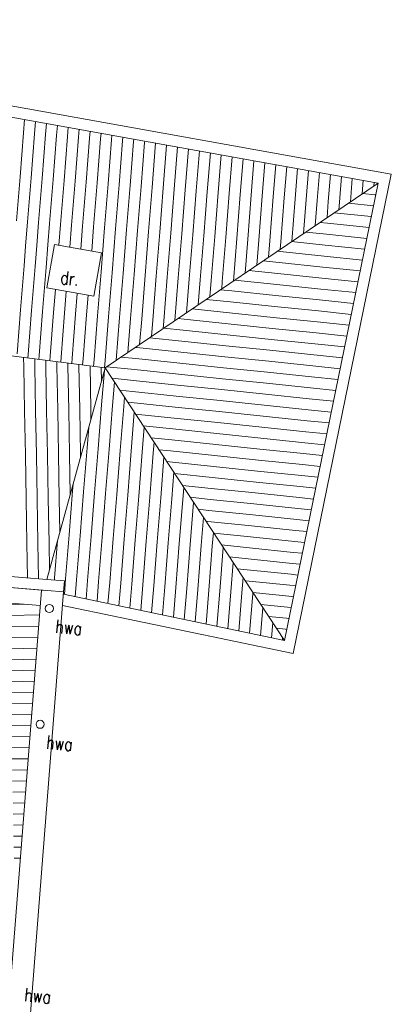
# Model space of a CAD drawing. Header units: millimetres. Extents: x -90830 to 24172, y -102460 to 73669.
# Tile 113 of 198: x -23366 to -18319, y 22109 to 35496. Entities that reach past the tile are written whole.
import ezdxf

# ---------------------------------------------------------------- set-up
doc = ezdxf.new("R2010")
doc.units = ezdxf.units.MM
for name, color, linetype, lineweight in [('B22-BINNENWANDEN_1', 253, 'Continuous', 9), ('Standard', 253, 'Continuous', 9), ('V21-BUITENWANDEN', 253, 'Continuous', 9), ('V27-DAKEN', 253, 'Continuous', 9)]:
    doc.layers.add(name, color=color, linetype=linetype, lineweight=lineweight)
doc.styles.add('TXT', font='txt.shx')

msp = doc.modelspace()

# ---------------------------------------------------------------- linework, layer by layer
at = {"layer": 'B22-BINNENWANDEN_1'}
for p, q in [((-22999, 31850), (-22893, 32441)), ((-22893, 32441), (-22254, 32326)), ((-22360, 31735), (-22254, 32326)), ((-22999, 31850), (-22360, 31735))]:
    msp.add_line(p, q, dxfattribs=at)
at = {"layer": 'Standard'}
for p, q in [((-23299, 34139), (-23314, 33957)), ((-23151, 34113), (-23164, 33945)), ((-23003, 34086), (-23015, 33933)), ((-22854, 34059), (-22865, 33921)), ((-22706, 34033), (-22716, 33910)), ((-22558, 34006), (-22566, 33898)), ((-23314, 33957), (-23361, 33359)), ((-23164, 33945), (-23212, 33347)), ((-23015, 33933), (-23062, 33335)), ((-22865, 33921), (-22913, 33323)), ((-22716, 33910), (-22763, 33311)), ((-22566, 33898), (-22614, 33300)), ((-22417, 33886), (-22464, 33288)), ((-22409, 33979), (-22417, 33886)), ((-22267, 33874), (-22315, 33276)), ((-22261, 33953), (-22267, 33874)), ((-22113, 33926), (-22118, 33862)), ((-21964, 33899), (-21968, 33850)), ((-21816, 33872), (-21819, 33838)), ((-22118, 33862), (-22165, 33264)), ((-21968, 33850), (-22016, 33252)), ((-21819, 33838), (-21866, 33240)), ((-21669, 33826), (-21717, 33228)), ((-21668, 33846), (-21669, 33826)), ((-21520, 33815), (-21567, 33216)), ((-21519, 33819), (-21520, 33815)), ((-21371, 33792), (-21417, 33205)), ((-21222, 33766), (-21268, 33193)), ((-21074, 33739), (-21118, 33181)), ((-20926, 33712), (-20969, 33169)), ((-20777, 33686), (-20819, 33157)), ((-20629, 33659), (-20670, 33145)), ((-20481, 33632), (-20520, 33133)), ((-20332, 33605), (-20371, 33121)), ((-20184, 33579), (-20221, 33110)), ((-20036, 33552), (-20072, 33098)), ((-19887, 33525), (-19922, 33086)), ((-19739, 33499), (-19773, 33074)), ((-19591, 33472), (-19623, 33062)), ((-23361, 33359), (-23409, 32761)), ((-23212, 33347), (-23259, 32749)), ((-23062, 33335), (-23110, 32737)), ((-19442, 33445), (-19474, 33050)), ((-19294, 33419), (-19324, 33038)), ((-19146, 33392), (-19175, 33026)), ((-18997, 33365), (-19025, 33015)), ((-18849, 33339), (-18874, 33020)), ((-22913, 33323), (-22960, 32725)), ((-22763, 33311), (-22811, 32713)), ((-22614, 33300), (-22661, 32701)), ((-22464, 33288), (-22512, 32690)), ((-22315, 33276), (-22362, 32678)), ((-22165, 33264), (-22213, 32666)), ((-22016, 33252), (-22063, 32654)), ((-21866, 33240), (-21914, 32642)), ((-21717, 33228), (-21764, 32630)), ((-21567, 33216), (-21615, 32618)), ((-21417, 33205), (-21465, 32606)), ((-18700, 33312), (-18715, 33128)), ((-18552, 33285), (-18556, 33235)), ((-18500, 33261), (-18516, 33263)), ((-21268, 33193), (-21315, 32595)), ((-21118, 33181), (-21166, 32583)), ((-20969, 33169), (-21016, 32571)), ((-20819, 33157), (-20867, 32559)), ((-20670, 33145), (-20717, 32547)), ((-20520, 33133), (-20568, 32535)), ((-20371, 33121), (-20418, 32523)), ((-20221, 33110), (-20269, 32511)), ((-20072, 33098), (-20119, 32500)), ((-19922, 33086), (-19970, 32488)), ((-19773, 33074), (-19820, 32476)), ((-18542, 33115), (-18709, 33132)), ((-18530, 33114), (-18542, 33115)), ((-19623, 33062), (-19669, 32481)), ((-19474, 33050), (-19510, 32589)), ((-19324, 33038), (-19351, 32697)), ((-19175, 33026), (-19192, 32805)), ((-19025, 33015), (-19033, 32912)), ((-18561, 32966), (-18902, 33001)), ((-18591, 32818), (-19095, 32871)), ((-23259, 32749), (-23286, 32417)), ((-23110, 32737), (-23134, 32426)), ((-22960, 32725), (-22983, 32435)), ((-22811, 32713), (-22833, 32430)), ((-22661, 32701), (-22685, 32403)), ((-22512, 32690), (-22537, 32376)), ((-22362, 32678), (-22388, 32350)), ((-22213, 32666), (-22260, 32068)), ((-19186, 32729), (-19288, 32740)), ((-18621, 32671), (-19186, 32729)), ((-22063, 32654), (-22111, 32056)), ((-21914, 32642), (-21961, 32044)), ((-21764, 32630), (-21812, 32032)), ((-21615, 32618), (-21662, 32020)), ((-21465, 32606), (-21512, 32008)), ((-21315, 32595), (-21363, 31996)), ((-21166, 32583), (-21213, 31985)), ((-21016, 32571), (-21064, 31973)), ((-20867, 32559), (-20914, 31961)), ((-20717, 32547), (-20765, 31949)), ((-20568, 32535), (-20615, 31937)), ((-19201, 32580), (-19481, 32609)), ((-18651, 32523), (-19201, 32580)), ((-23286, 32417), (-23307, 32151)), ((-23134, 32426), (-23157, 32139)), ((-22983, 32435), (-23008, 32127)), ((-20418, 32523), (-20464, 31943)), ((-20269, 32511), (-20305, 32051)), ((-20119, 32500), (-20146, 32158)), ((-19970, 32488), (-19987, 32266)), ((-19820, 32476), (-19828, 32374)), ((-19217, 32431), (-19674, 32478)), ((-18682, 32375), (-19217, 32431)), ((-19829, 32343), (-19867, 32347)), ((-19232, 32282), (-19829, 32343)), ((-18712, 32228), (-19232, 32282)), ((-23307, 32151), (-23354, 31553)), ((-23157, 32139), (-23205, 31541)), ((-19844, 32194), (-20060, 32217)), ((-19247, 32132), (-19844, 32194)), ((-18742, 32080), (-19247, 32132)), ((-23008, 32127), (-23055, 31529)), ((-22260, 32068), (-22308, 31470)), ((-22111, 32056), (-22158, 31458)), ((-21961, 32044), (-22009, 31446)), ((-21812, 32032), (-21859, 31434)), ((-21662, 32020), (-21709, 31422)), ((-21512, 32008), (-21560, 31410)), ((-21363, 31996), (-21410, 31398)), ((-19860, 32045), (-20253, 32086)), ((-19263, 31983), (-19860, 32045)), ((-21213, 31985), (-21260, 31404)), ((-21064, 31973), (-21100, 31512)), ((-20914, 31961), (-20941, 31620)), ((-20765, 31949), (-20782, 31727)), ((-20615, 31937), (-20623, 31835)), ((-19875, 31896), (-20446, 31955)), ((-19278, 31834), (-19875, 31896)), ((-18772, 31932), (-19263, 31983)), ((-22881, 31829), (-22906, 31517)), ((-22733, 31802), (-22756, 31505)), ((-22584, 31775), (-22607, 31493)), ((-22436, 31749), (-22457, 31481)), ((-20487, 31809), (-20639, 31824)), ((-19891, 31747), (-20487, 31809)), ((-19294, 31685), (-19891, 31747)), ((-18803, 31785), (-19278, 31834)), ((-20503, 31659), (-20832, 31693)), ((-19906, 31597), (-20503, 31659)), ((-19309, 31536), (-19906, 31597)), ((-18833, 31637), (-19294, 31685)), ((-28239, 31524), (-22206, 30763)), ((-23354, 31553), (-23402, 30955)), ((-23205, 31541), (-23252, 30943)), ((-23055, 31529), (-23103, 30931)), ((-22906, 31517), (-22953, 30919)), ((-22756, 31505), (-22804, 30907)), ((-22607, 31493), (-22654, 30895)), ((-22457, 31481), (-22505, 30883)), ((-22308, 31470), (-22355, 30871)), ((-20518, 31510), (-21025, 31563)), ((-19922, 31448), (-20518, 31510)), ((-18863, 31489), (-19309, 31536)), ((-22158, 31458), (-22206, 30860)), ((-22009, 31446), (-22055, 30866)), ((-21859, 31434), (-21896, 30973)), ((-21709, 31422), (-21737, 31081)), ((-21560, 31410), (-21578, 31189)), ((-21410, 31398), (-21419, 31296)), ((-21131, 31423), (-21219, 31432)), ((-20534, 31361), (-21131, 31423)), ((-19937, 31299), (-20534, 31361)), ((-19325, 31386), (-19922, 31448)), ((-18893, 31342), (-19325, 31386)), ((-21146, 31274), (-21412, 31301)), ((-20549, 31212), (-21146, 31274)), ((-19953, 31150), (-20549, 31212)), ((-19340, 31237), (-19937, 31299)), ((-18923, 31194), (-19340, 31237)), ((-21162, 31124), (-21605, 31170)), ((-20565, 31063), (-21162, 31124)), ((-19968, 31001), (-20565, 31063)), ((-19356, 31088), (-19953, 31150)), ((-18954, 31046), (-19356, 31088)), ((-23252, 30943), (-23256, 30895)), ((-23103, 30931), (-23107, 30877)), ((-21774, 31037), (-21798, 31040)), ((-21177, 30975), (-21774, 31037)), ((-20580, 30913), (-21177, 30975)), ((-19371, 30939), (-19968, 31001)), ((-18984, 30899), (-19371, 30939)), ((-23310, 30778), (-23313, 30903)), ((-23160, 30781), (-23162, 30884)), ((-23010, 30784), (-23012, 30865)), ((-22953, 30919), (-22958, 30858)), ((-22860, 30786), (-22862, 30846)), ((-22804, 30907), (-22809, 30839)), ((-22711, 30789), (-22711, 30827)), ((-22654, 30895), (-22660, 30820)), ((-22561, 30792), (-22561, 30808)), ((-22550, 30192), (-22561, 30792)), ((-22505, 30883), (-22511, 30802)), ((-22355, 30871), (-22362, 30783)), ((-22206, 30860), (-22213, 30764)), ((-21789, 30888), (-21991, 30909)), ((-21193, 30826), (-21789, 30888)), ((-20596, 30764), (-21193, 30826)), ((-19983, 30851), (-20580, 30913)), ((-19387, 30790), (-19983, 30851)), ((-23300, 30178), (-23310, 30778)), ((-23150, 30181), (-23160, 30781)), ((-23000, 30184), (-23010, 30784)), ((-22850, 30186), (-22860, 30786)), ((-22700, 30189), (-22711, 30789)), ((-22400, 30194), (-22410, 30789)), ((-22257, 30578), (-22260, 30770)), ((-22216, 30726), (-22253, 30261)), ((-21805, 30739), (-22184, 30778)), ((-21208, 30677), (-21805, 30739)), ((-20611, 30615), (-21208, 30677)), ((-19999, 30702), (-20596, 30764)), ((-19402, 30640), (-19999, 30702)), ((-19014, 30751), (-19387, 30790)), ((-21820, 30589), (-22112, 30620)), ((-22078, 30568), (-22104, 30250)), ((-21223, 30528), (-21820, 30589)), ((-20627, 30466), (-21223, 30528)), ((-20014, 30553), (-20611, 30615)), ((-19418, 30491), (-20014, 30553)), ((-19044, 30603), (-19402, 30640)), ((-21836, 30440), (-22006, 30458)), ((-21239, 30378), (-21836, 30440)), ((-20030, 30404), (-20627, 30466)), ((-19433, 30342), (-20030, 30404)), ((-19075, 30456), (-19418, 30491)), ((-22253, 30261), (-22301, 29663)), ((-21944, 30364), (-21954, 30238)), ((-21851, 30291), (-21899, 30296)), ((-21254, 30229), (-21851, 30291)), ((-20642, 30317), (-21239, 30378)), ((-20045, 30255), (-20642, 30317)), ((-19105, 30308), (-19433, 30342)), ((-23289, 29579), (-23300, 30178)), ((-23139, 29581), (-23150, 30181)), ((-22989, 29584), (-23000, 30184)), ((-22839, 29587), (-22850, 30186)), ((-22689, 29589), (-22700, 30189)), ((-22539, 29592), (-22550, 30192)), ((-22398, 30065), (-22400, 30194)), ((-22104, 30250), (-22151, 29651)), ((-21954, 30238), (-22002, 29640)), ((-21810, 30159), (-21852, 29628)), ((-21270, 30080), (-21793, 30134)), ((-20658, 30167), (-21254, 30229)), ((-20061, 30105), (-20658, 30167)), ((-19449, 30193), (-20045, 30255)), ((-19135, 30160), (-19449, 30193)), ((-20673, 30018), (-21270, 30080)), ((-20076, 29956), (-20673, 30018)), ((-19464, 30044), (-20061, 30105)), ((-19165, 30013), (-19464, 30044)), ((-22428, 29956), (-22450, 29675)), ((-21676, 29955), (-21702, 29616)), ((-21285, 29931), (-21687, 29972)), ((-20689, 29869), (-21285, 29931)), ((-20092, 29807), (-20689, 29869)), ((-19480, 29894), (-20076, 29956)), ((-19196, 29865), (-19480, 29894)), ((-21301, 29782), (-21581, 29811)), ((-21541, 29751), (-21553, 29604)), ((-20704, 29720), (-21301, 29782)), ((-19495, 29745), (-20092, 29807)), ((-19226, 29717), (-19495, 29745)), ((-22829, 28987), (-22839, 29587)), ((-22680, 29039), (-22689, 29589)), ((-22539, 29552), (-22539, 29592)), ((-22450, 29675), (-22498, 29077)), ((-22301, 29663), (-22348, 29065)), ((-22151, 29651), (-22199, 29053)), ((-22002, 29640), (-22049, 29041)), ((-21852, 29628), (-21899, 29030)), ((-21702, 29616), (-21750, 29018)), ((-21553, 29604), (-21600, 29006)), ((-21316, 29632), (-21475, 29649)), ((-20720, 29571), (-21316, 29632)), ((-20107, 29658), (-20704, 29720)), ((-19510, 29596), (-20107, 29658)), ((-19256, 29570), (-19510, 29596)), ((-23279, 28979), (-23289, 29579)), ((-23129, 28981), (-23139, 29581)), ((-22979, 28984), (-22989, 29584)), ((-21407, 29546), (-21451, 28994)), ((-21332, 29483), (-21368, 29487)), ((-20735, 29421), (-21332, 29483)), ((-20123, 29509), (-20720, 29571)), ((-19526, 29447), (-20123, 29509)), ((-21273, 29342), (-21301, 28982)), ((-20750, 29272), (-21262, 29325)), ((-20138, 29359), (-20735, 29421)), ((-19541, 29298), (-20138, 29359)), ((-19286, 29422), (-19526, 29447)), ((-22639, 29185), (-22647, 29089)), ((-20154, 29210), (-20750, 29272)), ((-19557, 29148), (-20154, 29210)), ((-19317, 29274), (-19541, 29298)), ((-22647, 29089), (-22695, 28491)), ((-22498, 29077), (-22545, 28479)), ((-22348, 29065), (-22396, 28467)), ((-22199, 29053), (-22246, 28455)), ((-20766, 29123), (-21156, 29163)), ((-21139, 29137), (-21152, 28970)), ((-20169, 29061), (-20766, 29123)), ((-19572, 28999), (-20169, 29061)), ((-19347, 29127), (-19557, 29148)), ((-23268, 28379), (-23279, 28979)), ((-23118, 28381), (-23129, 28981)), ((-22968, 28384), (-22979, 28984)), ((-22821, 28526), (-22829, 28987)), ((-22049, 29041), (-22096, 28443)), ((-21899, 29030), (-21947, 28432)), ((-21750, 29018), (-21797, 28420)), ((-21600, 29006), (-21648, 28408)), ((-21451, 28994), (-21498, 28396)), ((-21301, 28982), (-21349, 28384)), ((-21152, 28970), (-21199, 28372)), ((-20781, 28974), (-21050, 29002)), ((-21004, 28933), (-21050, 28360)), ((-20185, 28912), (-20781, 28974)), ((-19377, 28979), (-19572, 28999)), ((-20797, 28825), (-20943, 28840)), ((-20200, 28763), (-20797, 28825)), ((-19588, 28850), (-20185, 28912)), ((-19407, 28831), (-19588, 28850)), ((-20870, 28728), (-20900, 28348)), ((-20812, 28675), (-20837, 28678)), ((-20216, 28613), (-20812, 28675)), ((-19603, 28701), (-20200, 28763)), ((-19438, 28684), (-19603, 28701)), ((-20736, 28524), (-20751, 28337)), ((-20231, 28464), (-20731, 28516)), ((-19619, 28552), (-20216, 28613)), ((-19468, 28536), (-19619, 28552)), ((-23110, 27894), (-23118, 28381)), ((-22962, 28013), (-22968, 28384)), ((-22851, 28415), (-22892, 27905)), ((-22695, 28491), (-22742, 27893)), ((-22545, 28479), (-22593, 27881)), ((-22396, 28467), (-22443, 27869)), ((-22246, 28455), (-22294, 27857)), ((-22096, 28443), (-22144, 27845)), ((-21947, 28432), (-21994, 27833)), ((-21797, 28420), (-21845, 27822)), ((-21648, 28408), (-21695, 27810)), ((-21498, 28396), (-21546, 27798)), ((-21349, 28384), (-21396, 27786)), ((-19634, 28402), (-20231, 28464)), ((-19498, 28388), (-19634, 28402)), ((-23260, 27906), (-23268, 28379)), ((-21199, 28372), (-21247, 27774)), ((-21050, 28360), (-21097, 27762)), ((-20900, 28348), (-20948, 27750)), ((-20751, 28337), (-20798, 27738)), ((-20602, 28319), (-20649, 27727)), ((-20246, 28315), (-20625, 28354)), ((-19650, 28253), (-20246, 28315)), ((-19528, 28241), (-19650, 28253)), ((-20262, 28166), (-20518, 28192)), ((-20467, 28115), (-20499, 27715)), ((-19665, 28104), (-20262, 28166)), ((-20277, 28017), (-20412, 28031)), ((-19681, 27955), (-20277, 28017)), ((-19559, 28093), (-19665, 28104)), ((-22997, 27885), (-22757, 27865)), ((-22892, 27905), (-22894, 27876)), ((-22757, 27865), (-22769, 27716)), ((-22742, 27893), (-22759, 27682)), ((-22593, 27881), (-22611, 27650)), ((-22443, 27869), (-22463, 27619)), ((-22294, 27857), (-22315, 27588)), ((-20333, 27910), (-20350, 27703)), ((-20293, 27867), (-20306, 27869)), ((-19696, 27806), (-20293, 27867)), ((-19589, 27945), (-19681, 27955)), ((-22144, 27845), (-22167, 27557)), ((-21994, 27833), (-22019, 27526)), ((-21845, 27822), (-21871, 27495)), ((-21695, 27810), (-21723, 27464)), ((-21546, 27798), (-21575, 27433)), ((-21396, 27786), (-21427, 27402)), ((-21247, 27774), (-21279, 27371)), ((-21097, 27762), (-21131, 27340)), ((-20948, 27750), (-20983, 27309)), ((-20798, 27738), (-20835, 27278)), ((-20649, 27727), (-20687, 27247)), ((-20499, 27715), (-20539, 27215)), ((-19619, 27798), (-19696, 27806)), ((-20350, 27703), (-20391, 27184)), ((-20200, 27691), (-20243, 27153)), ((-19712, 27656), (-20200, 27707)), ((-20199, 27706), (-20200, 27691)), ((-19649, 27650), (-19712, 27656)), ((-23297, 27548), (-23511, 27544)), ((-20065, 27501), (-20095, 27122)), ((-19727, 27507), (-20093, 27545)), ((-19679, 27502), (-19727, 27507)), ((-23095, 27402), (-23508, 27394)), ((-19743, 27358), (-19987, 27383)), ((-19710, 27355), (-19743, 27358)), ((-23107, 27252), (-23505, 27244)), ((-19930, 27297), (-19947, 27091)), ((-19758, 27209), (-19881, 27222)), ((-19740, 27207), (-19758, 27209)), ((-23119, 27101), (-23502, 27094)), ((-19796, 27092), (-19799, 27060)), ((-19773, 27060), (-19775, 27060)), ((-19770, 27059), (-19773, 27060)), ((-23130, 26951), (-23499, 26944)), ((-23142, 26801), (-23496, 26794)), ((-23154, 26651), (-23493, 26644)), ((-23166, 26500), (-23490, 26494)), ((-23178, 26350), (-23487, 26344)), ((-23190, 26200), (-23484, 26194)), ((-23202, 26050), (-23481, 26044)), ((-23213, 25899), (-23478, 25894)), ((-23225, 25749), (-23475, 25744)), ((-23237, 25599), (-23472, 25594)), ((-23249, 25448), (-23469, 25444)), ((-23261, 25298), (-23466, 25294)), ((-23273, 25148), (-23463, 25144)), ((-23285, 24998), (-23460, 24994)), ((-23296, 24847), (-23457, 24844)), ((-23308, 24697), (-23454, 24694)), ((-23320, 24547), (-23451, 24544)), ((-23332, 24397), (-23448, 24394)), ((-23344, 24246), (-23445, 24244)), ((-23356, 24096), (-23442, 24094))]:
    msp.add_line(p, q, dxfattribs=at)
for centre in [(-22964, 27490), (-23089, 25916)]:
    msp.add_circle(centre, 55, dxfattribs=at)
at = {"layer": 'V21-BUITENWANDEN'}
for p, q in [((-29991, 35496), (-18319, 33396)), ((-29963, 35339), (-18497, 33275)), ((-29963, 35339), (-18497, 33275)), ((-18319, 33396), (-19654, 26877)), ((-18497, 33275), (-19771, 27054)), ((-18497, 33275), (-19771, 27054)), ((-22997, 27885), (-32117, 28626)), ((-23018, 27736), (-32288, 28489)), ((-22769, 27716), (-32138, 28477)), ((-32105, 28263), (-23085, 27531)), ((-23068, 27740), (-24141, 14136)), ((-22769, 27716), (-23843, 14104)), ((-19771, 27054), (-22772, 27684)), ((-19771, 27054), (-22772, 27684)), ((-19654, 26877), (-22784, 27533))]:
    msp.add_line(p, q, dxfattribs=at)
at = {"layer": 'V27-DAKEN'}
for p in [(-18497, 33275), (-22997, 27885), (-19771, 27054)]:
    msp.add_line(p, (-22206, 30763), dxfattribs=at)

# ---------------------------------------------------------------- texts
at = {"layer": 'Standard', "char_height": 180, "width": 425.13, "attachment_point": 7, "rotation": 354.3423, "style": 'TXT'}
for s, insert in [('\\W0.78;dr.', (-22821, 31902)), ('\\W0.78;hwa', (-22888, 27160)), ('\\W0.78;hwa', (-23014, 25586)), ('\\W0.78;hwa', (-23310, 22152))]:
    msp.add_mtext(s, dxfattribs=dict(at, insert=insert))

doc.saveas('drawing.dxf')
